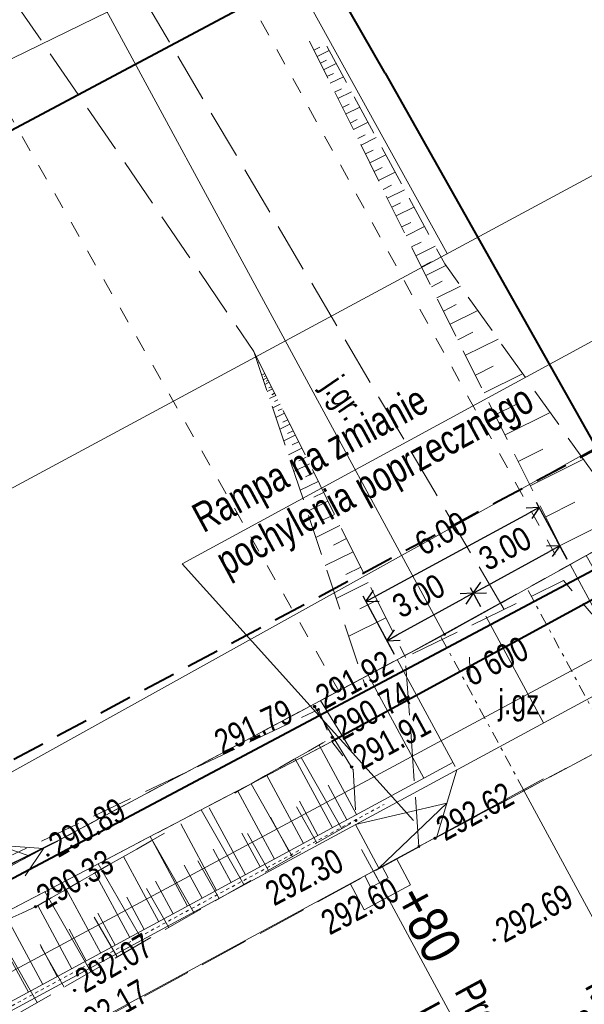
# Model space of a CAD drawing. Header units: metres. Extents: x 7437415 to 7437762, y 5556624 to 5556902.
# Tile 20 of 36: x 7437580 to 7437597, y 5556712 to 5556742. Entities that reach past the tile are written whole.
import ezdxf

# ---------------------------------------------------------------- set-up
doc = ezdxf.new("R2010")
doc.units = ezdxf.units.M
doc.header["$MEASUREMENT"] = 0
for name, pattern in [('0.5_0.5', [1.5, 0.5, -0.5, 0.5]), ('BUBZ01-500', [1.75, 1.25, -0.5]), ('DGN Style 2', [6.14715, 3.68829, -2.45886]), ('DGN Style 3', [8.60601, 6.14715, -2.45886]), ('DGN Style 4', [0.717182, 0.358367, -0.179184, 0.000447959, -0.179184]), ('EGBU01-500', [1, 0.5, -0.5]), ('KTCR02-500', [1.5, 1, -0.5]), ('KTJZ01-500', [2, 1.5, -0.5])]:
    doc.linetypes.add(name, pattern=pattern)
doc.layers.get('0').update_dxf_attribs({"color": 250, "lineweight": 5})
for name, color, linetype, lineweight in [('203-Punkt załamania granicy działki nie stabilizowany', 7, 'Continuous', 5), ('521-Kierunek linii-STPOW', 7, 'Continuous', 5), ('BUBZ01', 250, 'Continuous', 5), ('BUBZ01_1', 250, 'Continuous', 5), ('BUIB02_01', 250, 'Continuous', 5), ('BUIB05_01', 250, 'Continuous', 5), ('D_balustrada', 7, '0.5_0.5', 20), ('D_kilometraz', 7, 'Continuous', 13), ('D_krawedz swobodna jezdni', 7, 'DGN Style 2', 20), ('D_kraweznik', 7, 'Continuous', 20), ('D_kraweznik obnizony', 7, 'DGN Style 2', 20), ('D_obrzeze', 7, 'Continuous', 20), ('D_odwodnienie liniowe_wpust', 36, 'Continuous', 20), ('D_opisy', 7, 'Continuous', 13), ('D_osie', 1, 'DGN Style 4', 20), ('D_plantowanie', 102, 'DGN Style 2', 20), ('D_pobocze', 7, 'Continuous', 13), ('D_rampa', 7, 'DGN Style 2', 20), ('D_skarpa', 7, 'DGN Style 3', 20), ('D_skarpa-symbol', 7, 'Continuous', 20), ('D_wymiary', 7, 'Continuous', 13), ('D_zakres', 7, 'DGN Style 2', 13), ('EGBD03', 250, 'Continuous', 5), ('EGBP04_03', 250, 'Continuous', 5), ('EGBU01', 250, 'Continuous', 5), ('KTJZ01', 250, 'Continuous', 5), ('KTOK05_01', 250, 'Continuous', 5), ('MPZP', 250, 'Continuous', 5), ('punkt wysokościowy sztuczny', 7, 'Continuous', 5), ('RTPW01', 250, 'Continuous', 5), ('RTPW02', 250, 'Continuous', 5), ('rzedne dla projektanta', 250, 'Continuous', 5), ('SUPE04', 250, 'Continuous', 5), ('SUPE_01', 250, 'Continuous', 5), ('SUPG_01', 250, 'Continuous', 5), ('SUPT01', 250, 'Continuous', 5), ('SUPT_01', 250, 'Continuous', 5), ('SUPW_01', 250, 'Continuous', 5), ('Warstwa 14', 250, 'Continuous', 5)]:
    doc.layers.add(name, color=color, linetype=linetype, lineweight=lineweight)
doc.styles.add('ROMANS', font='arial.ttf', dxfattribs={"width": 0.8})
doc.styles.get("Standard").update_dxf_attribs({"font": 'txt.shx', "width": 0.75})
doc.styles.add('Style-Arial Narrow', font='ARIALN.TTF')
doc.linetypes.add('KTOK05_01-500', pattern='A,3.75,[13,dgnlstyle-rozp_2015.shx,S=0.002778,R=0,X=0,Y=0],3.75', length=7.5)
doc.dimstyles.new('1-500', dxfattribs={"dimscale": 10, "dimtxt": 0.2, "dimasz": 0.07, "dimexe": 0, "dimexo": 0, "dimgap": 0.05, "dimtad": 1, "dimdec": 1, "dimzin": 0, "dimtxsty": 'ROMANS', "dimblk": 'ARCHTICK', "dimcen": 0.1, "dimclrt": 256, "dimadec": 0, "dimazin": 0, "dimtfac": 0.666667, "dimtdec": 1, "dimtofl": 0, "dimtmove": 1, "dimatfit": 2, "dimfxl": 0, "dimtolj": 1, "dimtzin": 0, "dimarcsym": 0})

# ---------------------------------------------------------------- blocks, each defined once
blk = doc.blocks.new('203')
at = {"layer": '203-Punkt załamania granicy działki nie stabilizowany', "linetype": 'Continuous', "lineweight": 13}
h = blk.add_hatch(color=96, dxfattribs=at)
edge = h.paths.add_edge_path()
edge.add_arc((0, 0), 0.45, 0, 360)
blk = doc.blocks.new('521')
at = {"layer": '521-Kierunek linii-STPOW', "color": 30, "linetype": 'Continuous', "lineweight": 13}
for p, q in [((42.5, 0), (35.43, 7.07)), ((7.5, 0), (57.5, 0)), ((29.57, 0), (22.5, -7.07))]:
    blk.add_line(p, q, dxfattribs=at)
blk = doc.blocks.new('PW02')
at = {"layer": 'punkt wysokościowy sztuczny', "linetype": 'Continuous', "lineweight": 13}
h = blk.add_hatch(color=0, dxfattribs=at)
edge = h.paths.add_edge_path()
edge.add_arc((0, 0), 0.45, 0, 360)
blk = doc.blocks.new('SUPE04')
at = {"layer": 'SUPE04', "color": 1, "linetype": 'Continuous', "lineweight": 13}
blk.add_line((5.25, 0), (0.25, 0), dxfattribs=at)
at = {"layer": 'SUPE04', "color": 1, "linetype": 'Continuous', "lineweight": 13, "flags": 128}
blk.add_lwpolyline([(3.9, 0.5), (4.766, 0), (3.9, -0.5)], dxfattribs=at)
blk = doc.blocks.new('TerminatorOpen')
at = {"color": 0, "linetype": 'ByBlock', "lineweight": -2}
for q in [(-1, 0.5), (-1, 0), (-1, -0.5)]:
    blk.add_line((0, 0), q, dxfattribs=at)
blk = doc.blocks.new('*D60')
at = {"layer": 'D_wymiary', "color": 0, "lineweight": -2}
for p, q in [((7437596.577, 5556725.878), (7437595.643, 5556727.605)), ((7437590.777, 5556724.77), (7437595.412, 5556727.275)), ((7437591.328, 5556722.992), (7437590.374, 5556724.757))]:
    blk.add_line(p, q, dxfattribs=at)
at = {"layer": 'Defpoints', "color": 0}
for p in [(7437595.729, 5556727.447), (7437596.662, 5556725.719), (7437591.414, 5556722.834)]:
    blk.add_point(p, dxfattribs=at)
at = {"layer": 'D_wymiary', "color": 0, "lineweight": -2, "xscale": 0.36, "yscale": 0.36, "zscale": 0.36}
for p, rotation in [((7437595.729, 5556727.447), 28.39336528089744), ((7437590.46, 5556724.599), 208.3933652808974)]:
    blk.add_blockref('TerminatorOpen', p, dxfattribs=dict(at, rotation=rotation))
at = {"layer": 'D_wymiary', "insert": (7437592.748, 5556726.663), "char_height": 0.72, "attachment_point": 5, "rotation": 28.3934, "style": 'Style-Arial Narrow'}
blk.add_mtext('6.00', dxfattribs=at)
blk = doc.blocks.new('*D61')
at = {"layer": 'D_wymiary', "color": 0, "lineweight": -2}
for p, q in [((7437593.953, 5556724.433), (7437593.637, 5556725.007)), ((7437591.414, 5556723.581), (7437593.408, 5556724.676)), ((7437591.327, 5556722.992), (7437591.012, 5556723.566))]:
    blk.add_line(p, q, dxfattribs=at)
at = {"layer": 'Defpoints', "color": 0}
for p in [(7437593.724, 5556724.849), (7437594.039, 5556724.275), (7437591.414, 5556722.834)]:
    blk.add_point(p, dxfattribs=at)
at = {"layer": 'D_wymiary', "color": 0, "lineweight": -2, "xscale": 0.36, "yscale": 0.36, "zscale": 0.36}
for p, rotation in [((7437593.724, 5556724.849), 28.75740723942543), ((7437591.099, 5556723.408), 208.7574072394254)]:
    blk.add_blockref('TerminatorOpen', p, dxfattribs=dict(at, rotation=rotation))
at = {"layer": 'D_wymiary', "insert": (7437592.061, 5556724.766), "char_height": 0.72, "attachment_point": 5, "rotation": 28.7574, "style": 'Style-Arial Narrow'}
blk.add_mtext('3.00', dxfattribs=at)
blk = doc.blocks.new('*D62')
at = {"layer": 'D_wymiary', "color": 0, "lineweight": -2}
for p, q in [((7437596.576, 5556725.877), (7437596.263, 5556726.448)), ((7437594.04, 5556725.022), (7437596.034, 5556726.117)), ((7437593.953, 5556724.433), (7437593.637, 5556725.007))]:
    blk.add_line(p, q, dxfattribs=at)
at = {"layer": 'Defpoints', "color": 0}
for p in [(7437596.349, 5556726.29), (7437596.662, 5556725.719), (7437594.039, 5556724.275)]:
    blk.add_point(p, dxfattribs=at)
at = {"layer": 'D_wymiary', "color": 0, "lineweight": -2, "xscale": 0.36, "yscale": 0.36, "zscale": 0.36}
for p, rotation in [((7437596.349, 5556726.29), 28.75740723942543), ((7437593.724, 5556724.849), 208.7574072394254)]:
    blk.add_blockref('TerminatorOpen', p, dxfattribs=dict(at, rotation=rotation))
at = {"layer": 'D_wymiary', "insert": (7437594.687, 5556726.207), "char_height": 0.72, "attachment_point": 5, "rotation": 28.7574, "style": 'Style-Arial Narrow'}
blk.add_mtext('3.00', dxfattribs=at)

msp = doc.modelspace()

# ---------------------------------------------------------------- linework, layer by layer
at = {"layer": 'BUBZ01', "color": 7, "linetype": 'BUBZ01-500', "lineweight": 13}
for p, q in [((7437588.743, 5556741.608), (7437596.557, 5556725.896)), ((7437587.058, 5556732.188), (7437590.442, 5556722.035))]:
    msp.add_line(p, q, dxfattribs=at)
at = {"layer": 'BUBZ01', "color": 7, "linetype": 'BUBZ01-500', "lineweight": 13, "flags": 128}
for points in [[(7437598.347, 5556727.113), (7437592.854, 5556734.848), (7437589.089, 5556741.797)], [(7437528.318, 5556692.995), (7437547.83, 5556700.48), (7437576.23, 5556715.25), (7437589.02, 5556721.32), (7437589.43, 5556720.35), (7437575.67, 5556713.15), (7437558.6, 5556704.26), (7437548.16, 5556699.51), (7437535.53, 5556693.23), (7437528.982, 5556691.059)]]:
    msp.add_lwpolyline(points, dxfattribs=at)
msp.add_lwpolyline([(7437524.04, 5556689.42), (7437535.53, 5556693.23), (7437548.16, 5556699.51), (7437558.6, 5556704.26), (7437575.67, 5556713.15), (7437589.43, 5556720.35), (7437590.07, 5556719.5), (7437590.16, 5556717.95), (7437574.86, 5556709.22), (7437552.89, 5556697.48), (7437530.34, 5556687.12), (7437524.27, 5556688.21), (7437524.04, 5556689.42)], close=True, dxfattribs=at)
at = {"layer": 'BUBZ01', "color": 7, "linetype": 'Continuous', "lineweight": 13, "flags": 128}
for points in [[(7437589.73, 5556717.7), (7437588.49, 5556719.86)], [(7437588.23, 5556716.85), (7437586.97, 5556719.06)], [(7437586.75, 5556716.01), (7437585.46, 5556718.27)], [(7437588.97, 5556717.27), (7437588.35, 5556718.36)], [(7437587.5, 5556716.43), (7437586.86, 5556717.55)], [(7437585.24, 5556715.14), (7437583.91, 5556717.46)], [(7437583.69, 5556714.26), (7437582.33, 5556716.63)], [(7437586, 5556715.58), (7437585.35, 5556716.72)], [(7437582.1, 5556713.35), (7437580.71, 5556715.79)], [(7437584.47, 5556714.7), (7437583.8, 5556715.88)], [(7437580.47, 5556712.42), (7437579.05, 5556714.92)], [(7437582.9, 5556713.81), (7437582.21, 5556715.01)], [(7437581.29, 5556712.89), (7437580.59, 5556714.12)]]:
    msp.add_lwpolyline(points, dxfattribs=at)
at = {"layer": 'BUBZ01_1', "color": 7, "linetype": 'Continuous', "lineweight": 13}
for p, q in [((7437589.058, 5556741.43), (7437588.876, 5556741.34)), ((7437589.346, 5556741.322), (7437588.977, 5556741.138)), ((7437589.265, 5556741.031), (7437589.077, 5556740.937)), ((7437589.561, 5556740.926), (7437589.177, 5556740.735)), ((7437589.473, 5556740.631), (7437589.277, 5556740.534)), ((7437589.775, 5556740.53), (7437589.377, 5556740.333)), ((7437589.715, 5556740.165), (7437589.511, 5556740.064)), ((7437590.026, 5556740.069), (7437589.611, 5556739.863)), ((7437589.957, 5556739.699), (7437589.745, 5556739.594)), ((7437590.276, 5556739.607), (7437589.845, 5556739.392)), ((7437590.199, 5556739.233), (7437589.979, 5556739.124)), ((7437590.526, 5556739.145), (7437590.079, 5556738.922)), ((7437590.441, 5556738.767), (7437590.212, 5556738.654)), ((7437590.776, 5556738.683), (7437590.312, 5556738.452)), ((7437590.683, 5556738.301), (7437590.446, 5556738.184)), ((7437591.062, 5556738.155), (7437590.58, 5556737.915)), ((7437590.959, 5556737.769), (7437590.713, 5556737.647)), ((7437591.348, 5556737.627), (7437590.847, 5556737.378)), ((7437591.236, 5556737.236), (7437590.98, 5556737.109)), ((7437591.634, 5556737.1), (7437591.114, 5556736.841)), ((7437591.512, 5556736.704), (7437591.248, 5556736.572)), ((7437591.92, 5556736.572), (7437591.381, 5556736.304)), ((7437591.823, 5556736.105), (7437591.548, 5556735.968)), ((7437592.242, 5556735.978), (7437591.682, 5556735.699)), ((7437592.135, 5556735.506), (7437591.849, 5556735.364)), ((7437592.564, 5556735.384), (7437591.982, 5556735.095)), ((7437592.446, 5556734.907), (7437592.149, 5556734.759)), ((7437592.892, 5556734.794), (7437592.283, 5556734.491)), ((7437592.781, 5556734.32), (7437592.45, 5556734.155)), ((7437593.332, 5556734.175), (7437592.617, 5556733.819)), ((7437593.206, 5556733.61), (7437592.817, 5556733.416)), ((7437593.86, 5556733.432), (7437593.018, 5556733.013)), ((7437593.709, 5556732.771), (7437593.251, 5556732.543)), ((7437594.475, 5556732.566), (7437593.485, 5556732.073)), ((7437587.2, 5556731.842), (7437587.223, 5556731.854)), ((7437594.328, 5556731.739), (7437593.786, 5556731.469)), ((7437587.296, 5556731.473), (7437587.389, 5556731.52)), ((7437587.343, 5556731.331), (7437587.455, 5556731.386)), ((7437587.371, 5556731.427), (7437587.422, 5556731.453)), ((7437587.391, 5556731.188), (7437587.521, 5556731.252)), ((7437587.428, 5556731.289), (7437587.488, 5556731.319)), ((7437595.222, 5556731.513), (7437594.053, 5556730.932)), ((7437587.462, 5556730.973), (7437587.621, 5556731.052)), ((7437587.513, 5556731.082), (7437587.587, 5556731.119)), ((7437587.534, 5556730.759), (7437587.72, 5556730.851)), ((7437587.598, 5556730.874), (7437587.687, 5556730.918)), ((7437587.684, 5556730.667), (7437587.786, 5556730.718)), ((7437587.629, 5556730.474), (7437587.852, 5556730.584)), ((7437587.798, 5556730.391), (7437587.918, 5556730.45)), ((7437595.024, 5556730.577), (7437594.387, 5556730.26)), ((7437587.724, 5556730.188), (7437587.985, 5556730.317)), ((7437587.94, 5556730.045), (7437588.084, 5556730.116)), ((7437596.057, 5556730.337), (7437594.687, 5556729.656)), ((7437587.843, 5556729.831), (7437588.15, 5556729.983)), ((7437588.082, 5556729.699), (7437588.25, 5556729.782)), ((7437587.963, 5556729.474), (7437588.316, 5556729.649)), ((7437588.105, 5556729.045), (7437588.514, 5556729.248)), ((7437588.225, 5556729.354), (7437588.415, 5556729.448)), ((7437595.836, 5556729.222), (7437595.088, 5556728.85)), ((7437588.424, 5556728.87), (7437588.647, 5556728.98)), ((7437597.069, 5556728.914), (7437595.455, 5556728.112)), ((7437588.272, 5556728.545), (7437588.746, 5556728.78)), ((7437588.623, 5556728.386), (7437588.879, 5556728.513)), ((7437588.463, 5556727.974), (7437589.011, 5556728.245)), ((7437588.879, 5556727.764), (7437589.177, 5556727.911)), ((7437588.677, 5556727.331), (7437589.309, 5556727.644)), ((7437596.803, 5556727.609), (7437595.923, 5556727.172)), ((7437589.164, 5556727.073), (7437589.508, 5556727.243)), ((7437598.255, 5556727.243), (7437596.357, 5556726.299)), ((7437588.939, 5556726.545), (7437589.673, 5556726.909)), ((7437589.477, 5556726.312), (7437589.872, 5556726.508)), ((7437589.225, 5556725.688), (7437590.071, 5556726.107)), ((7437589.847, 5556725.414), (7437590.302, 5556725.64)), ((7437589.558, 5556724.688), (7437590.534, 5556725.172)), ((7437590.274, 5556724.377), (7437590.799, 5556724.637)), ((7437589.939, 5556723.545), (7437591.064, 5556724.103))]:
    msp.add_line(p, q, dxfattribs=at)
at = {"layer": 'BUIB02_01', "color": 7, "linetype": 'Continuous', "lineweight": 13}
msp.add_line((7437590.026, 5556719.569), (7437588.902, 5556721.405), dxfattribs=at)
at = {"layer": 'BUIB02_01', "color": 212, "linetype": 'Continuous', "lineweight": 40, "flags": 128}
msp.add_lwpolyline([(7437471.018, 5556680.168), (7437490.105, 5556682.798), (7437506.941, 5556685.963), (7437514.516, 5556687.29), (7437530.92, 5556693.586), (7437543.72, 5556699.172), (7437579.76, 5556716.205), (7437631.582, 5556743.722), (7437615.039, 5556772.576)], dxfattribs=at)
at = {"layer": 'BUIB05_01', "color": 7, "linetype": 'Continuous', "lineweight": 40}
msp.add_line((7437598.17, 5556725.1), (7437589.43, 5556720.35), dxfattribs=at)
at = {"layer": 'D_balustrada', "ltscale": 0.1, "flags": 128}
msp.add_lwpolyline([(7437521.91, 5556692.123), (7437522.557, 5556690.843, 0.394504), (7437530.729, 5556687.846), (7437532.348, 5556688.53, 0.023893), (7437562.343, 5556702.938), (7437591.013, 5556718.435)], format="xyb", dxfattribs=at)
at = {"layer": 'D_kilometraz', "flags": 128}
msp.add_lwpolyline([(7437591.163, 5556715.532), (7437590.33, 5556717.072)], dxfattribs=at)
at = {"layer": 'D_krawedz swobodna jezdni'}
for p, q in [((7437591.634, 5556722.952), (7437596.444, 5556725.598)), ((7437596.662, 5556725.719), (7437598.492, 5556722.336)), ((7437595.857, 5556720.912), (7437594.039, 5556724.275)), ((7437591.414, 5556722.834), (7437593.223, 5556719.488)), ((7437592.616, 5556717.455), (7437593.223, 5556719.488))]:
    msp.add_line(p, q, dxfattribs=at)
at = {"layer": 'D_kraweznik'}
msp.add_line((7437563.116, 5556701.508), (7437592.616, 5556717.455), dxfattribs=at)
at = {"layer": 'D_kraweznik obnizony'}
msp.add_line((7437592.616, 5556717.455), (7437600.524, 5556721.729), dxfattribs=at)
at = {"layer": 'D_obrzeze'}
msp.add_line((7437562.402, 5556702.828), (7437605.532, 5556726.141), dxfattribs=at)
at = {"layer": 'D_odwodnienie liniowe_wpust', "flags": 128}
msp.add_lwpolyline([(7437590.613, 5556715.917), (7437591.141, 5556716.203), (7437590.951, 5556716.554), (7437590.423, 5556716.269), (7437590.613, 5556715.917)], close=True, dxfattribs=at)
at = {"layer": 'D_opisy'}
for p, q in [((7437595.251, 5556718.879), (7437609.306, 5556692.878)), ((7437590.687, 5556716.412), (7437598.248, 5556702.425))]:
    msp.add_line(p, q, dxfattribs=at)
at = {"layer": 'D_opisy', "flags": 128}
msp.add_lwpolyline([(7437601.415, 5556723.093), (7437599.222, 5556733.521), (7437584.877, 5556725.743), (7437591.905, 5556717.952)], dxfattribs=at)
at = {"layer": 'D_osie'}
for p, q in [((7437597.89, 5556720.305), (7437595.353, 5556724.998)), ((7437595.251, 5556718.879), (7437592.72, 5556723.562))]:
    msp.add_line(p, q, dxfattribs=at)
at = {"layer": 'D_plantowanie', "flags": 128}
msp.add_lwpolyline([(7437590.752, 5556722.481), (7437589.082, 5556721.59), (7437590.239, 5556719.7), (7437590.178, 5556718.126)], dxfattribs=at)
at = {"layer": 'D_pobocze', "flags": 128}
for points in [[(7437596.444, 5556725.598), (7437597.154, 5556725.993), (7437598.938, 5556722.861)], [(7437591.634, 5556722.952), (7437590.531, 5556722.363), (7437592.224, 5556719.232)]]:
    msp.add_lwpolyline(points, dxfattribs=at)
msp.add_lwpolyline([(7437522.668, 5556690.9, 0.394504), (7437530.681, 5556687.961), (7437532.299, 5556688.645, 0.023893), (7437562.283, 5556703.048), (7437593.104, 5556719.708)], format="xyb", dxfattribs=at)
at = {"layer": 'D_rampa'}
for p, q in [((7437592.92, 5556718.471), (7437590.144, 5556717.823)), ((7437590.857, 5556716.504), (7437592.92, 5556718.471)), ((7437590.857, 5556716.504), (7437590.144, 5556717.823))]:
    msp.add_line(p, q, dxfattribs=at)
at = {"layer": 'D_skarpa', "flags": 128}
msp.add_lwpolyline([(7437524.288, 5556689.548), (7437524.714, 5556689.687), (7437525.28, 5556689.873), (7437525.75, 5556690.027), (7437526.151, 5556690.158), (7437526.498, 5556690.272), (7437526.804, 5556690.372), (7437527.078, 5556690.462), (7437527.326, 5556690.543), (7437527.555, 5556690.618), (7437527.767, 5556690.687), (7437527.965, 5556690.752), (7437528.153, 5556690.814), (7437528.333, 5556690.873), (7437528.506, 5556690.929), (7437528.675, 5556690.985), (7437528.84, 5556691.039), (7437529.003, 5556691.092), (7437529.165, 5556691.145), (7437529.354, 5556691.207), (7437529.831, 5556691.363), (7437530.308, 5556691.52), (7437530.785, 5556691.676), (7437531.258, 5556691.831), (7437531.728, 5556691.985), (7437532.198, 5556692.139), (7437532.668, 5556692.293), (7437533.138, 5556692.447), (7437533.609, 5556692.601), (7437534.079, 5556692.755), (7437534.55, 5556692.909), (7437535.021, 5556693.063), (7437535.492, 5556693.218), (7437535.937, 5556693.43), (7437536.38, 5556693.648), (7437536.823, 5556693.866), (7437537.266, 5556694.083), (7437537.709, 5556694.301), (7437538.152, 5556694.519), (7437538.595, 5556694.737), (7437539.038, 5556694.954), (7437539.48, 5556695.172), (7437539.923, 5556695.389), (7437540.366, 5556695.607), (7437540.808, 5556695.825), (7437541.251, 5556696.042), (7437541.693, 5556696.26), (7437542.136, 5556696.477), (7437542.579, 5556696.695), (7437543.021, 5556696.912), (7437543.463, 5556697.13), (7437543.906, 5556697.347), (7437544.348, 5556697.565), (7437544.791, 5556697.782), (7437545.233, 5556698), (7437545.675, 5556698.217), (7437546.118, 5556698.434), (7437546.56, 5556698.652), (7437547.002, 5556698.869), (7437547.445, 5556699.087), (7437547.887, 5556699.304), (7437548.334, 5556699.513), (7437548.781, 5556699.72), (7437549.229, 5556699.927), (7437549.676, 5556700.134), (7437550.124, 5556700.341), (7437550.571, 5556700.548), (7437551.019, 5556700.755), (7437551.467, 5556700.962), (7437551.914, 5556701.169), (7437552.362, 5556701.376), (7437552.81, 5556701.583), (7437553.258, 5556701.79), (7437553.706, 5556701.997), (7437554.154, 5556702.204), (7437554.602, 5556702.411), (7437555.05, 5556702.618), (7437555.498, 5556702.826), (7437555.946, 5556703.033), (7437556.394, 5556703.24), (7437556.843, 5556703.447), (7437557.291, 5556703.655), (7437557.739, 5556703.862), (7437558.188, 5556704.069), (7437558.636, 5556704.279), (7437559.073, 5556704.508), (7437559.51, 5556704.737), (7437559.947, 5556704.966), (7437560.384, 5556705.196), (7437560.821, 5556705.425), (7437561.262, 5556705.656), (7437561.705, 5556705.888), (7437562.147, 5556706.121), (7437562.59, 5556706.353), (7437563.033, 5556706.585), (7437563.476, 5556706.817), (7437563.919, 5556707.05), (7437564.362, 5556707.282), (7437564.804, 5556707.514), (7437565.247, 5556707.746), (7437565.69, 5556707.979), (7437566.133, 5556708.211), (7437566.576, 5556708.443), (7437567.019, 5556708.676), (7437567.461, 5556708.908), (7437567.904, 5556709.14), (7437568.347, 5556709.372), (7437568.79, 5556709.605), (7437569.233, 5556709.837), (7437569.676, 5556710.069), (7437570.121, 5556710.297), (7437570.565, 5556710.526), (7437571.01, 5556710.755), (7437571.455, 5556710.983), (7437571.9, 5556711.212), (7437572.344, 5556711.441), (7437572.789, 5556711.669), (7437573.234, 5556711.898), (7437573.679, 5556712.126), (7437574.124, 5556712.355), (7437574.568, 5556712.584), (7437575.013, 5556712.812), (7437575.458, 5556713.041), (7437575.908, 5556713.259), (7437576.364, 5556713.468), (7437576.82, 5556713.676), (7437577.275, 5556713.885), (7437577.731, 5556714.094), (7437578.186, 5556714.302), (7437578.642, 5556714.511), (7437579.097, 5556714.72), (7437579.553, 5556714.928), (7437580.009, 5556715.137), (7437580.463, 5556715.349), (7437580.897, 5556715.596), (7437581.331, 5556715.844), (7437581.766, 5556716.092), (7437582.2, 5556716.34), (7437582.635, 5556716.588), (7437583.069, 5556716.836), (7437583.504, 5556717.083), (7437583.938, 5556717.331), (7437584.372, 5556717.579), (7437584.807, 5556717.827), (7437585.241, 5556718.075), (7437585.676, 5556718.322), (7437586.11, 5556718.57), (7437586.544, 5556718.818), (7437586.979, 5556719.066), (7437587.413, 5556719.314), (7437587.848, 5556719.562), (7437588.282, 5556719.809), (7437588.716, 5556720.057), (7437589.151, 5556720.305), (7437589.223, 5556720.346)], dxfattribs=at)
at = {"layer": 'D_skarpa-symbol', "flags": 128}
for points in [[(7437590.178, 5556718.126), (7437589.036, 5556720.24)], [(7437589.443, 5556717.729), (7437588.31, 5556719.825)], [(7437588.563, 5556717.253), (7437587.441, 5556719.33)], [(7437589.883, 5556717.966), (7437589.313, 5556719.02)], [(7437587.684, 5556716.778), (7437586.572, 5556718.834)], [(7437589.003, 5556717.491), (7437588.439, 5556718.534)], [(7437586.804, 5556716.302), (7437585.703, 5556718.338)], [(7437585.924, 5556715.827), (7437584.834, 5556717.843)], [(7437588.123, 5556717.015), (7437587.565, 5556718.049)], [(7437587.244, 5556716.54), (7437586.691, 5556717.563)], [(7437585.044, 5556715.351), (7437583.966, 5556717.347)], [(7437586.364, 5556716.064), (7437585.816, 5556717.077)], [(7437584.165, 5556714.875), (7437583.097, 5556716.851)], [(7437583.285, 5556714.4), (7437582.228, 5556716.356)], [(7437585.484, 5556715.589), (7437584.942, 5556716.592)], [(7437584.605, 5556715.113), (7437584.068, 5556716.106)], [(7437582.405, 5556713.924), (7437581.359, 5556715.86)], [(7437583.725, 5556714.638), (7437583.194, 5556715.621)], [(7437581.526, 5556713.449), (7437580.49, 5556715.364)], [(7437582.845, 5556714.162), (7437582.319, 5556715.135)], [(7437580.646, 5556712.973), (7437579.582, 5556714.942)], [(7437581.965, 5556713.687), (7437581.445, 5556714.649)], [(7437581.086, 5556713.211), (7437580.562, 5556714.181)], [(7437580.206, 5556712.736), (7437579.666, 5556713.734)]]:
    msp.add_lwpolyline(points, dxfattribs=at)
at = {"layer": 'D_zakres', "flags": 128}
msp.add_lwpolyline([(7437589.983, 5556716.031), (7437590.411, 5556715.24), (7437591.819, 5556716), (7437591.391, 5556716.792)], dxfattribs=at)
at = {"layer": 'EGBD03', "color": 96, "linetype": 'Continuous', "lineweight": 13}
msp.add_line((7437577.075, 5556752.688), (7437592.85, 5556723.6), dxfattribs=at)
at = {"layer": 'EGBD03', "color": 96, "linetype": 'Continuous', "lineweight": 13, "flags": 128}
for points in [[(7437610.73, 5556733.54), (7437592.85, 5556723.6)], [(7437574.98, 5556714.07), (7437592.85, 5556723.6)]]:
    msp.add_lwpolyline(points, dxfattribs=at)
at = {"layer": 'EGBU01', "color": 96, "linetype": 'EGBU01-500', "lineweight": 13}
msp.add_line((7437580.51, 5556754.487), (7437596.444, 5556725.598), dxfattribs=at)
at = {"layer": 'EGBU01', "color": 96, "linetype": 'EGBU01-500', "lineweight": 13, "flags": 128}
for points in [[(7437559.608, 5556740.623), (7437574.45, 5556748.456), (7437589.637, 5556721.886)], [(7437592.85, 5556723.6), (7437610.73, 5556733.54)], [(7437610.73, 5556733.54), (7437592.85, 5556723.6)], [(7437574.98, 5556714.07), (7437592.85, 5556723.6)], [(7437592.85, 5556723.6), (7437574.98, 5556714.07)]]:
    msp.add_lwpolyline(points, dxfattribs=at)
at = {"layer": 'KTJZ01', "color": 7, "linetype": 'KTJZ01-500', "lineweight": 13}
for p, q in [((7437574.097, 5556751.128), (7437587.058, 5556732.188)), ((7437587.058, 5556732.188), (7437591.66, 5556722.9))]:
    msp.add_line(p, q, dxfattribs=at)
at = {"layer": 'KTJZ01', "color": 7, "linetype": 'KTJZ01-500', "lineweight": 13, "flags": 128}
for points in [[(7437487.24, 5556665.88), (7437500.01, 5556668.65), (7437509.93, 5556671.34), (7437514.81, 5556672.66), (7437528.54, 5556677.57), (7437546.18, 5556685.08), (7437562.31, 5556693.39), (7437575.78, 5556700.17), (7437584.6, 5556705.2), (7437599.33, 5556712.79), (7437607.41, 5556717.03), (7437624.22, 5556725.75), (7437636.91, 5556731.79), (7437639.91, 5556733.3), (7437648.13, 5556737.1), (7437664.08, 5556744.94), (7437674.41, 5556750.47), (7437695.47, 5556762.01), (7437726.23, 5556778.98), (7437745.592, 5556790.579), (7437740.524, 5556799.89), (7437726.071, 5556794.065), (7437721.424, 5556793.261), (7437718.653, 5556793.684), (7437716.454, 5556794.853), (7437714.78, 5556796.65), (7437713.44, 5556798.18), (7437704.05, 5556814.76), (7437696.46, 5556806.77), (7437698.53, 5556806.84), (7437700.74, 5556806.26), (7437702.79, 5556804.94), (7437704.06, 5556803.16), (7437709.44, 5556793.77), (7437711.44, 5556790.12), (7437712.13, 5556787.63), (7437712.21, 5556785.35), (7437711.59, 5556783.66), (7437709.87, 5556781.76), (7437701.28, 5556777.09), (7437699.42, 5556776.48), (7437697.78, 5556776.19), (7437695.76, 5556776.41), (7437693.65, 5556777.51), (7437692.09, 5556778.89), (7437690.49, 5556781.22), (7437685.25, 5556778.28), (7437686.1, 5556775.03), (7437686.085, 5556773.72), (7437685.81, 5556772.51), (7437685.3, 5556771.32), (7437684.475, 5556769.98), (7437683.43, 5556768.68), (7437682.12, 5556767.23), (7437680.52, 5556765.9), (7437679.609, 5556765.424), (7437667.4, 5556758.73), (7437656.58, 5556752.94), (7437646.03, 5556747.24), (7437635.04, 5556741.31), (7437625.46, 5556735.97), (7437617.31, 5556731.03), (7437610.73, 5556727.32), (7437599.83, 5556721.28), (7437592.56, 5556717.41), (7437581.48, 5556711.39), (7437572.19, 5556706.38), (7437570.63, 5556705.57), (7437559.43, 5556699.57), (7437555.27, 5556697.37), (7437547.58, 5556693.6), (7437542.1, 5556690.99), (7437536.78, 5556688.64), (7437527.13, 5556684.56), (7437524.75, 5556685.69), (7437522.99, 5556687.15), (7437521.44, 5556689.45), (7437520.46, 5556691.39), (7437515.43, 5556689.51), (7437516.09, 5556686.202), (7437515.98, 5556684.5), (7437514.73, 5556681.38), (7437513.55, 5556680.28), (7437512.1, 5556679.32), (7437507.87, 5556678.13), (7437498.81, 5556675.82), (7437492.9, 5556674.29)], [(7437594.659, 5556724.356), (7437582.391, 5556745.139), (7437577.777, 5556753.056)]]:
    msp.add_lwpolyline(points, dxfattribs=at)
msp.add_lwpolyline([(7437592.07, 5556717.16), (7437591.66, 5556722.9), (7437596.46, 5556725.23), (7437599.83, 5556721.28), (7437592.07, 5556717.16)], close=True, dxfattribs=at)
at = {"layer": 'KTOK05_01', "color": 7, "linetype": 'KTOK05_01-500', "lineweight": 40, "flags": 128}
for points in [[(7437591.05, 5556740.64), (7437582.503, 5556755.531)], [(7437591.05, 5556740.64), (7437598.93, 5556726.65)]]:
    msp.add_lwpolyline(points, dxfattribs=at)
at = {"layer": 'MPZP', "color": 212, "linetype": 'KTOK05_01-500', "lineweight": 40, "flags": 128}
msp.add_lwpolyline([(7437480.35, 5556702.039), (7437498.164, 5556705.138), (7437519.727, 5556710.673), (7437570.307, 5556733.919), (7437638.513, 5556770.222), (7437729.943, 5556819.329)], dxfattribs=at)
at = {"layer": 'MPZP', "color": 212, "linetype": 'KTCR02-500', "lineweight": 40, "flags": 128}
msp.add_lwpolyline([(7437738.295, 5556803.984), (7437715.191, 5556791.784), (7437661.349, 5556763.226), (7437574.511, 5556717.006), (7437530.05, 5556696.506), (7437525.798, 5556698.029), (7437514.19, 5556719.761)], dxfattribs=at)
at = {"layer": 'rzedne dla projektanta', "color": 7, "linetype": 'Continuous', "lineweight": 40}
for centre in [(7437588.9, 5556721.41), (7437589.44, 5556720.47), (7437590.03, 5556719.57), (7437592.56, 5556717.41), (7437580.8, 5556716.9), (7437580.43, 5556715.33), (7437594.36, 5556714.32), (7437581.61, 5556712.79)]:
    msp.add_circle(centre, 0.0225, dxfattribs=at)
at = {"layer": 'SUPE_01', "color": 1, "linetype": 'Continuous', "lineweight": 13, "flags": 128}
msp.add_lwpolyline([(7437601.635, 5556725.162), (7437600.216, 5556724.388), (7437574.398, 5556710.521), (7437552.37, 5556698.835), (7437529.759, 5556688.702), (7437521.807, 5556691.71), (7437513.451, 5556689.173), (7437513.22, 5556690)], dxfattribs=at)
at = {"layer": 'SUPG_01', "color": 52, "linetype": 'Continuous', "lineweight": 13, "flags": 128}
for points in [[(7437592.927, 5556735.158), (7437584.738, 5556749.975), (7437581.867, 5556755.198)], [(7437505.33, 5556697.53), (7437509.719, 5556697.926), (7437522.113, 5556702.608), (7437540.72, 5556710.32), (7437572.53, 5556724.178), (7437601.779, 5556739.923), (7437624.775, 5556752.295)]]:
    msp.add_lwpolyline(points, dxfattribs=at)
at = {"layer": 'SUPT_01', "color": 30, "linetype": 'Continuous', "lineweight": 13, "flags": 128}
msp.add_lwpolyline([(7437624.834, 5556744.449), (7437603.973, 5556732.899), (7437579.114, 5556719.1), (7437574.314, 5556716.425), (7437544.39, 5556702.175), (7437531.441, 5556696.093), (7437491.469, 5556686.466), (7437485.362, 5556685.024)], dxfattribs=at)
at = {"layer": 'SUPW_01', "color": 5, "linetype": 'Continuous', "lineweight": 13, "flags": 128}
msp.add_lwpolyline([(7437624.519, 5556762.969), (7437600.44, 5556750.19), (7437586.81, 5556744.55), (7437574.29, 5556738.446), (7437539.95, 5556721.509), (7437526.12, 5556714.05), (7437502.465, 5556704.034), (7437498.34, 5556711.451)], dxfattribs=at)
at = {"layer": 'Warstwa 14', "color": 7, "linetype": 'Continuous', "lineweight": 13}
msp.add_line((7437593.63, 5556722.16), (7437593.606, 5556722.911), dxfattribs=at)

# ---------------------------------------------------------------- block references
at = {"layer": 'EGBP04_03', "color": 96, "linetype": 'Continuous', "lineweight": 13, "xscale": 0.1, "yscale": 0.1, "zscale": 0.1}
msp.add_blockref('203', (7437592.85, 5556723.6), dxfattribs=at)
at = {"layer": 'RTPW02', "color": 7, "linetype": 'Continuous', "lineweight": 13, "xscale": 0.1, "yscale": 0.1, "zscale": 0.1}
for p in [(7437589.02, 5556721.32), (7437590.16, 5556717.95), (7437592.07, 5556717.16)]:
    msp.add_blockref('PW02', p, dxfattribs=at)
at = {"layer": 'SUPE04', "color": 1, "linetype": 'Continuous', "lineweight": 13, "rotation": 26.18399999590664}
msp.add_blockref('SUPE04', (7437576.39, 5556715), dxfattribs=at)
at = {"layer": 'SUPT01', "color": 30, "linetype": 'Continuous', "lineweight": 13, "xscale": 0.1, "yscale": 0.1, "zscale": 0.1, "rotation": 26.39699999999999}
msp.add_blockref('521', (7437576.39, 5556715), dxfattribs=at)

# ---------------------------------------------------------------- texts
at = {"layer": 'D_kilometraz', "insert": (7437591.785, 5556715.845), "char_height": 1.2, "attachment_point": 4, "rotation": 298.3934, "line_spacing_factor": 1.6, "style": 'Style-Arial Narrow'}
msp.add_mtext('+80', dxfattribs=at)
at = {"layer": 'D_opisy', "char_height": 0.9, "attachment_point": 1}
for s, insert, rotation in [('\\fArial|b0|i0|c238238|p39;Rampa na zmianie\\Ppochylenia poprzecznego', (7437585.092, 5556727.458), 28.4667), ('\\pt11;\\fArial|b0|i0|c238238|p39;Przebudowa zjazdu\\Pkm 0+085.19 (km 1+223.86, odc. ref. 050)', (7437599.209, 5556714.056), 298.3934), ('\\pt11;\\fArial|b0|i0|c238238|p39;Projektowany wpust\\Pkm 0+080', (7437593.924, 5556713.202), 298.3934)]:
    msp.add_mtext(s, dxfattribs=dict(at, insert=insert, rotation=rotation))
at = {"layer": 'KTJZ01', "color": 7, "linetype": 'Continuous', "lineweight": 13, "insert": (7437588.918, 5556730.991), "char_height": 0.75, "attachment_point": 7, "rotation": 304.3837, "line_spacing_factor": 0.6}
msp.add_mtext('\\FWORKING;\\H1x;\\W0.8;j.gr.', dxfattribs=at)
at = {"layer": 'KTJZ01', "color": 7, "linetype": 'Continuous', "lineweight": 13, "insert": (7437594.48, 5556720.95), "char_height": 0.75, "attachment_point": 7, "line_spacing_factor": 0.6}
msp.add_mtext('\\FWORKING_1250;\\H1x;\\W0.8;j.gz.', dxfattribs=at)
at = {"layer": 'RTPW01', "color": 7, "linetype": 'Continuous', "lineweight": 13, "char_height": 0.75, "attachment_point": 7, "line_spacing_factor": 0.6}
for s, insert, rotation in [('\\FWORKING_1250;\\H1x;\\W0.8;291.79', (7437586.096, 5556719.933), 24.98), ('\\FWORKING_1250;\\H1x;\\W0.8;292.30', (7437587.675, 5556715.328), 27.401), ('\\FWORKING_1250;\\H1x;\\W0.8;292.60', (7437589.365, 5556714.448), 27.304)]:
    msp.add_mtext(s, dxfattribs=dict(at, insert=insert, rotation=rotation))
at = {"layer": 'rzedne dla projektanta', "color": 7, "linetype": 'Continuous', "lineweight": 0, "char_height": 0.75, "attachment_point": 7, "line_spacing_factor": 0.6}
for s, insert, rotation in [('\\FWORKING_1250;\\H1x;\\W0.8; 291.92', (7437589.02, 5556721.191), 28.698), ('\\FWORKING_1250;\\H1x;\\W0.8; 290.74', (7437589.56, 5556720.251), 28.698), ('\\FWORKING_1250;\\H1x;\\W0.8; 291.91', (7437590.15, 5556719.351), 28.698), ('\\FWORKING_1250;\\H1x;\\W0.8; 292.62', (7437592.68, 5556717.191), 28.698), ('\\FWORKING_1250;\\H1x;\\W0.8; 290.89', (7437580.924, 5556716.683), 29.8108), ('\\FWORKING_1250;\\H1x;\\W0.8; 290.33', (7437580.554, 5556715.113), 29.8108), ('\\FWORKING_1250;\\H1x;\\W0.8; 292.69', (7437594.48, 5556714.101), 28.698), ('\\FWORKING_1250;\\H1x;\\W0.8; 292.07', (7437581.734, 5556712.573), 29.8108), ('\\FWORKING_1250;\\H1x;\\W0.8; 292.17', (7437581.604, 5556711.173), 29.8108), ('\\FWORKING_1250;\\H1x;\\W0.8; 292.65', (7437596.2, 5556710.851), 28.698)]:
    msp.add_mtext(s, dxfattribs=dict(at, insert=insert, rotation=rotation))
at = {"layer": 'Warstwa 14', "color": 7, "linetype": 'Continuous', "lineweight": 13, "insert": (7437593.675, 5556722.001), "char_height": 0.75, "attachment_point": 7, "rotation": 26.3842, "line_spacing_factor": 0.6}
msp.add_mtext('\\FWORKING_1250;\\H1x;\\W0.8;o 600', dxfattribs=at)

# ---------------------------------------------------------------- dimensions: what is measured, and where the dimension line sits
at = {"layer": 'D_wymiary'}
for base, p1, p2, angle, text, picture, middle in [((7437595.729, 5556727.447), (7437591.414, 5556722.834), (7437596.662, 5556725.719), 28.3934, '6.00', '*D60', (7437592.748, 5556726.663)), ((7437596.349, 5556726.29), (7437594.039, 5556724.275), (7437596.662, 5556725.719), 28.7574, '3.00', '*D62', (7437594.687, 5556726.207)), ((7437593.724, 5556724.849), (7437591.414, 5556722.834), (7437594.039, 5556724.275), 28.7574, '3.00', '*D61', (7437592.061, 5556724.766))]:
    dim = msp.add_linear_dim(base=base, p1=p1, p2=p2, angle=angle, text=text, dimstyle='1-500', override={"dimscale": 1, "dimtxt": 0.72, "dimasz": 0.36, "dimexe": 0.18, "dimexo": 0.18, "dimgap": 0.36, "dimdec": 2, "dimzin": 3, "dimtxsty": 'Style-Arial Narrow', "dimblk": 'TerminatorOpen', "dimcen": 0.36, "dimtdec": 2, "dimtofl": 1, "dimtmove": 0, "dimatfit": 1, "dimfrac": 2, "dimtolj": 0, "dimtzin": 3}, dxfattribs=at)
    dim.commit()
    dim.dimension.update_dxf_attribs({"geometry": picture, "text_midpoint": middle})

doc.saveas('drawing.dxf')
